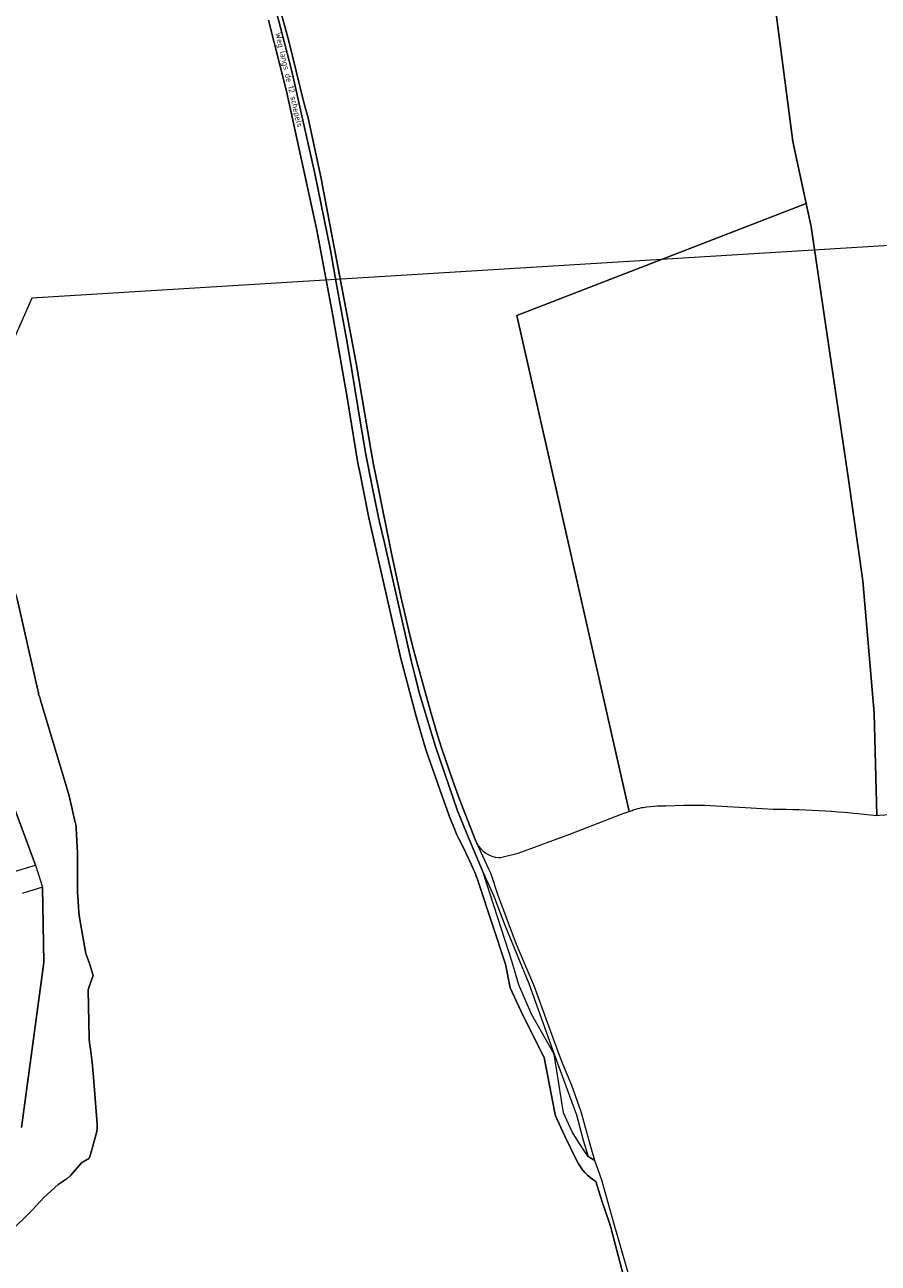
# Model space of a CAD drawing. Header units: metres. Extents: x 140853 to 145288, y 474558 to 480269.
# Tile 149 of 256: x 143614 to 143877, y 477458 to 477840. Entities that reach past the tile are written whole.
import ezdxf
from ezdxf.enums import TextEntityAlignment as Align

# ---------------------------------------------------------------- set-up
doc = ezdxf.new("R2010")
doc.units = ezdxf.units.M
doc.header["$MEASUREMENT"] = 0
for name, color, linetype, lineweight in [('B-WE-GR-BOS_GEMENGD-G', 40, 'Continuous', 13), ('B-WE-GR-BOS_LOOF-G', 40, 'Continuous', 13), ('B-WE-GR-BOS_NAALD-G', 40, 'Continuous', 13), ('B-WE-GR-BOUWLAND-G', 80, 'Continuous', 13), ('B-WE-GR-GROENVOORZIENING-G', 80, 'Continuous', 18), ('B-WE-OG-BEBOUWING_STRAATNAAM-T18', 10, 'Continuous', 18), ('B-WE-OG-HULPLIJN-G', 50, 'Continuous', 18), ('B-WE-OG-TERREIN_ERF-G', 7, 'Continuous', 18), ('B-WE-VH-ONVERHARD-G', 252, 'Continuous', 18)]:
    doc.layers.add(name, color=color, linetype=linetype, lineweight=lineweight)
doc.styles.add('NLCS-ISO', font='txt')

msp = doc.modelspace()

# ---------------------------------------------------------------- linework, layer by layer
at = {"layer": 'B-WE-GR-BOS_GEMENGD-G', "ltscale": 0.2, "flags": 128}
msp.add_lwpolyline([(143688.08, 477861.791), (143695.42, 477834.883), (143700.173, 477815.612), (143700.925, 477813.069), (143701.526, 477810.831), (143705.62, 477791.715), (143705.918, 477789.936), (143713.494, 477750), (143716.274, 477735.346), (143720.818, 477708.78), (143721.635, 477704.158), (143722.961, 477697.707), (143727.195, 477676.73), (143730, 477663.93), (143732.855, 477651.639), (143733.926, 477647.169), (143735.148, 477643.004), (143739.378, 477627.514), (143741.365, 477620.81), (143742.587, 477616.899), (143745.031, 477609.738), (143746.508, 477605.624), (143748.29, 477600.8), (143753.204, 477588.183), (143753.48, 477587.584), (143753.48, 477587.584, 0.2631238), (143760.221, 477583.132), (143760.221, 477583.132), (143760.454, 477583.144), (143760.454, 477583.144, 0.0377929), (143761.165, 477583.247), (143761.165, 477583.247), (143766.192, 477584.522), (143782.185, 477590.329), (143798.279, 477596.542), (143800.445, 477597.339), (143765.769, 477750), (143854.943, 477784.485), (143850.848, 477803.579), (143838.09, 477901.163)], format="xyb", dxfattribs=at)
at = {"layer": 'B-WE-GR-BOS_LOOF-G', "ltscale": 0.2, "flags": 128}
for points in [[(143804.02, 477433.903), (143794.737, 477469.215), (143794.338, 477470.538), (143791.993, 477477.461), (143790.15, 477483.365), (143790.15, 477483.365, -0.1434846), (143784.347, 477489.8), (143784.347, 477489.8), (143780.583, 477497.341), (143779.366, 477500), (143777.72, 477503.594), (143777.51, 477504.558), (143774.277, 477521.551), (143767.88, 477534.15), (143767.002, 477535.972), (143763.797, 477543.059), (143762.369, 477550.262), (143754.135, 477575.133), (143754.135, 477575.133, 0.0319862), (143751.735, 477581.076), (143751.735, 477581.076), (143749.234, 477586.279), (143747.84, 477589.113), (143747.272, 477590.379), (143746.599, 477591.948), (143745.304, 477595.138), (143742.812, 477601.977), (143738.03, 477615.758), (143737.406, 477617.683), (143734.742, 477626.959), (143730.033, 477644.449), (143720.193, 477687.758), (143717.39, 477701.809), (143716.809, 477704.598), (143713.552, 477724.793), (143711.054, 477738.795), (143709.775, 477746.405), (143709.104, 477750), (143704.192, 477776.327), (143700.697, 477792.342), (143694.803, 477819.034), (143689.297, 477840.95)], [(143618.232, 477634.665, 0.0229286), (143618.583, 477633.139)], [(143618.583, 477633.139, 0.0250137), (143619.085, 477631.614)], [(143629.781, 477593.925, -0.0410201), (143629.978, 477593.121)], [(143629.978, 477593.121, -0.0482015), (143630.026, 477592.167)], [(143632.164, 477489.42, 0.080764), (143631.603, 477489.067)], [(143633.949, 477490.527, -0.1016494), (143633.388, 477490.124)], [(143634.257, 477490.983, -0.0786262), (143633.949, 477490.527)], [(143627.664, 477484.619, -0.026744), (143626.949, 477484.064)], [(143628.431, 477485.376, -0.0315034), (143627.664, 477484.619)]]:
    msp.add_lwpolyline(points, format="xyb", dxfattribs=at)
for points in [[(143608.735, 477671.856), (143611.875, 477662.83), (143618.232, 477634.665)], [(143619.085, 477631.614), (143627.876, 477602.12), (143629.781, 477593.925)], [(143630.026, 477592.167), (143630.408, 477584.534), (143630.453, 477582.705), (143630.469, 477572.341), (143630.517, 477571.274), (143630.855, 477566.193), (143631.053, 477564.668), (143631.551, 477561.669), (143633.048, 477553.587), (143634.155, 477550.484), (143635.311, 477546.823), (143634.441, 477544.59), (143634.031, 477543.474), (143633.773, 477542.357), (143634.028, 477527.471), (143634.125, 477525.946), (143634.424, 477524.269), (143634.918, 477520.101), (143635.411, 477515.477), (143636.531, 477501.096), (143636.528, 477500), (143636.388, 477498.744), (143634.257, 477490.983)], [(143631.603, 477489.067), (143631.194, 477488.562), (143628.431, 477485.376)], [(143633.388, 477490.124), (143632.164, 477489.42)], [(143626.949, 477484.064), (143625.062, 477482.906), (143624.501, 477482.503), (143620.107, 477478.464), (143616.527, 477474.522), (143614.891, 477472.905), (143607.48, 477465.733), (143587.685, 477445.692)]]:
    msp.add_lwpolyline(points, dxfattribs=at)
at = {"layer": 'B-WE-GR-BOS_NAALD-G', "ltscale": 0.2, "flags": 128}
msp.add_lwpolyline([(143765.769, 477750), (143800.445, 477597.339), (143801.325, 477597.663), (143801.325, 477597.663, -0.0342008), (143803.661, 477598.375), (143803.661, 477598.375, -0.0306904), (143805.844, 477598.734), (143805.844, 477598.734), (143809.145, 477599.042), (143811.685, 477599.096), (143817.118, 477599.253), (143823.619, 477599.209), (143837.992, 477598.41), (143844.797, 477598.061), (143844.797, 477598.061, -0.0277855), (143876.756, 477596.079), (143876.756, 477596.079), (143875.866, 477627.597), (143872.413, 477668.343), (143868.017, 477699.48), (143856.48, 477777.317), (143854.943, 477784.485), (143765.769, 477750)], format="xyb", close=True, dxfattribs=at)
at = {"layer": 'B-WE-GR-BOUWLAND-G', "ltscale": 0.2, "flags": 128}
msp.add_lwpolyline([(143850.848, 477803.579), (143854.943, 477784.485), (143856.48, 477777.317), (143868.017, 477699.48), (143872.413, 477668.343), (143875.866, 477627.597), (143876.756, 477596.079), (143877.575, 477596.131), (143895.696, 477597.286), (143902.694, 477599.216), (143897.265, 477684.415), (143892.48, 477751.535), (143894.209, 477753.879), (143906.79, 477755.074), (143900.874, 477808.53), (143898.731, 477837.284), (143894.957, 477907.406), (143877.585, 477905.167), (143857.634, 477902.792), (143838.09, 477901.163), (143850.848, 477803.579)], close=True, dxfattribs=at)
at = {"layer": 'B-WE-GR-GROENVOORZIENING-G', "ltscale": 0.2, "flags": 128}
msp.add_lwpolyline([(143607.48, 477465.733), (143614.891, 477472.905), (143616.527, 477474.522), (143620.107, 477478.464), (143624.501, 477482.503), (143625.062, 477482.906), (143626.949, 477484.064), (143626.949, 477484.064, 0.026744), (143627.664, 477484.619), (143627.664, 477484.619, 0.0315034), (143628.431, 477485.376), (143628.431, 477485.376), (143631.194, 477488.562), (143631.603, 477489.067), (143631.603, 477489.067, -0.080764), (143632.164, 477489.42), (143632.164, 477489.42), (143633.388, 477490.124), (143633.388, 477490.124, 0.1016494), (143633.949, 477490.527), (143633.949, 477490.527, 0.0786262), (143634.257, 477490.983), (143634.257, 477490.983), (143636.388, 477498.744), (143636.528, 477500), (143636.531, 477501.096), (143635.411, 477515.477), (143634.918, 477520.101), (143634.424, 477524.269), (143634.125, 477525.946), (143634.028, 477527.471), (143633.773, 477542.357), (143634.031, 477543.474), (143634.441, 477544.59), (143635.311, 477546.823), (143634.155, 477550.484), (143633.048, 477553.587), (143631.551, 477561.669), (143631.053, 477564.668), (143630.855, 477566.193), (143630.517, 477571.274), (143630.469, 477572.341), (143630.453, 477582.705), (143630.408, 477584.534), (143630.026, 477592.167), (143630.026, 477592.167, 0.0482015), (143629.978, 477593.121), (143629.978, 477593.121, 0.0410201), (143629.781, 477593.925), (143629.781, 477593.925), (143627.876, 477602.12), (143619.085, 477631.614), (143619.085, 477631.614, -0.0250137), (143618.583, 477633.139), (143618.583, 477633.139, -0.0229286), (143618.232, 477634.665), (143618.232, 477634.665), (143611.875, 477662.83)], format="xyb", dxfattribs=at)
msp.add_lwpolyline([(143594.478, 477642.794), (143617.554, 477580.801), (143619.619, 477573.97), (143620.122, 477550.817), (143613.202, 477500)], dxfattribs=at)
at = {"layer": 'B-WE-OG-HULPLIJN-G'}
msp.add_lwpolyline([(141484.938, 478467.493), (142922.898, 478740.923), (143043.789, 479141.528), (143928.198, 479351.369), (144042.725, 479840.999), (144698.079, 479872.794), (144672.627, 478988.916), (144742.617, 478639.181), (145060.75, 478225.858), (145035.298, 477659.922), (145054.388, 476896.862), (144768.066, 476833.275), (144755.342, 477825.251), (143616.428, 477755.303), (142541.14, 475313.514), (141510.39, 476108.367), (141014.104, 476776.044), (140988.652, 477462.798), (141421.313, 477755.303), (141484.938, 478467.493)], close=True, dxfattribs=at)
at = {"layer": 'B-WE-OG-TERREIN_ERF-G', "ltscale": 0.2, "flags": 128}
for points in [[(143611.303, 477578.911), (143617.554, 477580.801), (143594.478, 477642.794)], [(143613.202, 477500), (143620.122, 477550.817), (143619.619, 477573.97), (143613.368, 477572.08)]]:
    msp.add_lwpolyline(points, dxfattribs=at)
at = {"layer": 'B-WE-VH-ONVERHARD-G', "ltscale": 0.2, "flags": 128}
for points in [[(143686.962, 477861.464), (143693.047, 477838.701), (143696.351, 477825.684), (143697.999, 477818.363), (143703.596, 477793.703), (143708.384, 477770.114), (143710.125, 477760.201), (143711.999, 477750), (143713.307, 477742.877), (143715.115, 477732.578), (143717.677, 477716.9), (143718.107, 477713.906), (143719.277, 477707.209), (143721.179, 477697.927), (143723.083, 477688.34), (143723.505, 477686.413), (143725.029, 477679.973), (143727.186, 477670.49), (143731.976, 477649.241), (143733.238, 477643.815), (143734.34, 477639.251), (143735.962, 477633.218), (143740.71, 477617.354), (143747.571, 477597.494), (143750.316, 477590.759), (143755.388, 477578.502), (143758.749, 477571.216), (143762.07, 477562.301), (143769.475, 477544.324), (143777.265, 477522.642), (143784.219, 477503.9), (143785.247, 477500), (143786.265, 477496.139), (143787.809, 477491.05), (143789.885, 477489.869), (143788.939, 477493.025), (143786.97, 477500), (143785.607, 477504.831), (143782.753, 477512.945), (143780.106, 477519.343), (143778.579, 477523.304), (143771.145, 477543.618), (143765.75, 477556.364), (143759.997, 477571.752), (143757.757, 477578.354), (143757.205, 477579.511), (143753.48, 477587.584), (143753.204, 477588.183), (143748.29, 477600.8), (143746.508, 477605.624), (143745.031, 477609.738), (143742.587, 477616.899), (143741.365, 477620.81), (143739.378, 477627.514), (143735.148, 477643.004), (143733.926, 477647.169), (143732.855, 477651.639), (143730, 477663.93), (143727.195, 477676.73), (143722.961, 477697.707), (143721.635, 477704.158), (143720.818, 477708.78), (143716.274, 477735.346), (143713.494, 477750), (143705.918, 477789.936), (143705.62, 477791.715), (143701.526, 477810.831), (143700.925, 477813.069), (143700.173, 477815.612), (143695.42, 477834.883), (143688.08, 477861.791)], [(143800.138, 477455.314), (143795.163, 477472.464), (143791.981, 477483.761), (143789.885, 477489.869), (143787.809, 477491.05), (143786.047, 477493.702), (143784.236, 477496.507), (143782.826, 477498.649), (143782.217, 477500), (143780.151, 477504.579), (143777.265, 477522.642), (143770.363, 477534.882), (143766.381, 477543.893), (143764.395, 477550.939), (143755.388, 477578.502), (143750.316, 477590.759), (143747.571, 477597.494), (143740.71, 477617.354), (143735.962, 477633.218), (143734.34, 477639.251), (143733.238, 477643.815), (143731.976, 477649.241), (143727.186, 477670.49), (143725.029, 477679.973), (143723.505, 477686.413), (143723.083, 477688.34), (143721.179, 477697.927), (143719.277, 477707.209), (143718.107, 477713.906), (143717.677, 477716.9), (143715.115, 477732.578), (143713.307, 477742.877), (143711.999, 477750), (143710.125, 477760.201), (143708.384, 477770.114), (143703.596, 477793.703), (143697.999, 477818.363), (143696.351, 477825.684), (143693.047, 477838.701), (143686.962, 477861.464)]]:
    msp.add_lwpolyline(points, dxfattribs=at)
msp.add_lwpolyline([(143689.297, 477840.95), (143694.803, 477819.034), (143700.697, 477792.342), (143704.192, 477776.327), (143709.104, 477750), (143709.775, 477746.405), (143711.054, 477738.795), (143713.552, 477724.793), (143716.809, 477704.598), (143717.39, 477701.809), (143720.193, 477687.758), (143730.033, 477644.449), (143734.742, 477626.959), (143737.406, 477617.683), (143738.03, 477615.758), (143742.812, 477601.977), (143745.304, 477595.138), (143746.599, 477591.948), (143747.272, 477590.379), (143747.84, 477589.113), (143749.234, 477586.279), (143751.735, 477581.076), (143751.735, 477581.076, -0.0319862), (143754.135, 477575.133), (143754.135, 477575.133), (143762.369, 477550.262), (143763.797, 477543.059), (143767.002, 477535.972), (143767.88, 477534.15), (143774.277, 477521.551), (143777.51, 477504.558), (143777.72, 477503.594), (143779.366, 477500), (143780.583, 477497.341), (143784.347, 477489.8), (143784.347, 477489.8, 0.1434846), (143790.15, 477483.365), (143790.15, 477483.365), (143791.993, 477477.461), (143794.338, 477470.538), (143794.737, 477469.215), (143804.02, 477433.903)], format="xyb", dxfattribs=at)

# ---------------------------------------------------------------- texts
at = {"layer": 'B-WE-OG-BEBOUWING_STRAATNAAM-T18', "style": 'NLCS-ISO'}
msp.add_text('Weg langs de 12 schepels', height=1.8, rotation=283.2, dxfattribs=at).set_placement((143695.666, 477822.612), align=Align.MIDDLE_CENTER)

doc.saveas('drawing.dxf')
